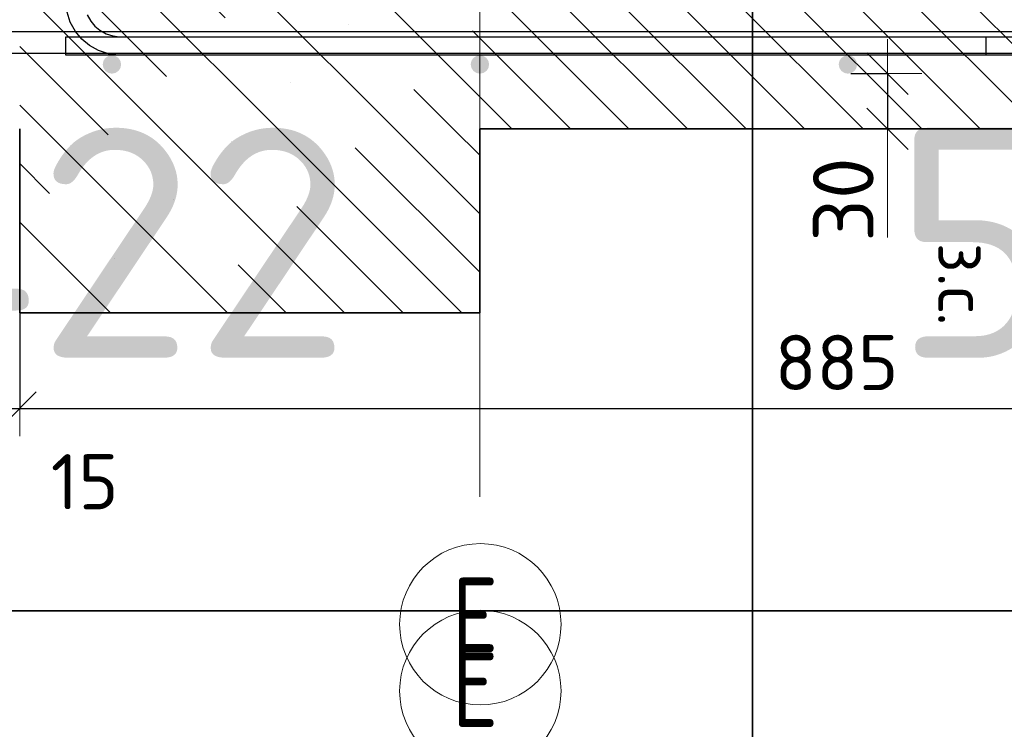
# Model space of a CAD drawing. Header units: metres. Extents: x -38 to 114, y -15 to 21.
# Tile 81 of 244: x 88.563 to 89.098, y -5.757 to -5.371. Entities that reach past the tile are written whole.
import ezdxf

# ---------------------------------------------------------------- set-up
doc = ezdxf.new("R2010")
doc.units = ezdxf.units.M
doc.header["$PDMODE"] = 65
doc.linetypes.add('______11', pattern=[0.5, 0.4, -0.05, 0, -0.05])
doc.linetypes.add('______5', pattern=[1.1, 0.8, -0.1, 0.1, -0.1])
for name, color, linetype, lineweight in [('XR$4$Арм. стержнями нижней зоны', 180, 'Continuous', 35), ('XR$4$Арм.стержн. Арматура края', 96, 'Continuous', 35), ('XR$4$Арм.стержн.горизонт. 2', 202, 'Continuous', 35), ('XR$4$Осевая линия (1)', 7, '______5', 13), ('XR$4$Размерная линия (1)', 7, 'Continuous', 13), ('XR$4$Размерная линия_ общее', 7, 'Continuous', 13), ('XR$6$Арм. стержнями нижней зоны', 180, 'Continuous', 35), ('XR$6$Арм.стержн. Арматура края', 96, 'Continuous', 35), ('XR$6$Арм.стержн.горизонт. 2', 202, 'Continuous', 35), ('XR$6$Осевая линия (1)', 7, '______5', 13), ('XR$6$Размерная линия (1)', 7, 'Continuous', 13), ('XR$6$Размерная линия_ общее', 7, 'Continuous', 13)]:
    doc.layers.add(name, color=color, linetype=linetype, lineweight=lineweight)
doc.styles.add('ISOCPEUR', font='txt')
doc.dimstyles.new('DIMSTYLE_11', dxfattribs={"dimtxt": 0.033, "dimasz": 0.0375, "dimexe": 0, "dimexo": 0, "dimgap": 0.0165, "dimtad": 2, "dimdec": 0, "dimlfac": 1000, "dimrnd": 1, "dimzin": 12, "dimdsep": 46, "dimtxsty": 'ISOCPEUR', "dimblk1": 'ALL_ML_STRICH', "dimblk2": 'ALL_ML_STRICH', "dimsah": 1, "dimcen": 0, "dimclrd": 7, "dimclre": 256, "dimclrt": 7, "dimadec": 0, "dimazin": 0, "dimtfac": 1, "dimtdec": 0, "dimtix": 1, "dimtmove": 2, "dimatfit": 3, "dimfxl": 0, "dimtvp": 1.2, "dimtzin": 0, "dimlwd": 0, "dimlwe": -3, "dimarcsym": 0})
doc.dimstyles.new('DIMSTYLE_24', dxfattribs={"dimtxt": 0.03, "dimasz": 0.03, "dimexe": 0, "dimexo": 0, "dimgap": 0.015, "dimtad": 2, "dimdec": 0, "dimlfac": 1000, "dimrnd": 5, "dimzin": 12, "dimdsep": 46, "dimtxsty": 'ISOCPEUR', "dimblk1": 'ALL_ML_STRICH', "dimblk2": 'ALL_ML_STRICH', "dimsah": 1, "dimcen": 0, "dimclrd": 7, "dimclre": 256, "dimclrt": 7, "dimadec": 0, "dimazin": 0, "dimtfac": 1, "dimtdec": 0, "dimtix": 1, "dimtmove": 2, "dimatfit": 3, "dimfxl": 0, "dimtzin": 0, "dimlwd": 0, "dimlwe": -3, "dimarcsym": 0})
doc.dimstyles.new('DIMSTYLE_32', dxfattribs={"dimtxt": 0.03, "dimasz": 0.03, "dimexe": 0, "dimexo": 0, "dimgap": 0.015, "dimtad": 0, "dimdec": 0, "dimlfac": 1000, "dimrnd": 5, "dimzin": 12, "dimdsep": 46, "dimtxsty": 'ISOCPEUR', "dimblk1": 'ALL_ML_STRICH', "dimblk2": 'ALL_ML_STRICH', "dimsah": 1, "dimcen": 0, "dimclrd": 7, "dimclre": 256, "dimclrt": 7, "dimadec": 0, "dimazin": 0, "dimtfac": 1, "dimtdec": 0, "dimtix": 1, "dimtmove": 2, "dimatfit": 3, "dimfxl": 0, "dimtvp": 1.2, "dimtzin": 0, "dimlwd": 0, "dimlwe": -3, "dimarcsym": 0})
pattern_1 = [(135, (0, 0), (-0.031819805, -0.031819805), [0.4, -0.05, 0, -0.05]), (135, (-0.01591, -0.01591), (-0.031819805, -0.031819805), [0.8, -0.1, 0.1, -0.1])]

# ---------------------------------------------------------------- blocks, each defined once
blk = doc.blocks.new('ALL_ML_STRICH')
at = {"color": 0, "linetype": 'ByBlock', "lineweight": -2}
for p, q in [((0, -0.5), (0, 0.5)), ((-0.3, -0.3), (0.3, 0.3)), ((-1, 0), (0.5, 0))]:
    blk.add_line(p, q, dxfattribs=at)
blk = doc.blocks.new('*D426')
at = {"layer": 'DEFPOINTS', "color": 7, "linetype": 'Continuous', "lineweight": 13, "transparency": 33554687}
for p in [(88.99471, -5.40081), (89.0347, -5.40081), (88.99471, -5.43081)]:
    blk.add_point(p, dxfattribs=at)
at = {"layer": 'XR$4$Размерная линия_ общее', "color": 253, "linetype": 'Continuous', "lineweight": -2, "true_color": 0xa0a0a0, "transparency": 33554687}
for p, q in [((89.01471, -5.40081), (89.0347, -5.40081)), ((89.01471, -5.43081), (89.0347, -5.43081))]:
    blk.add_line(p, q, dxfattribs=at)
at = {"layer": 'XR$4$Размерная линия_ общее', "color": 7, "linetype": 'Continuous', "lineweight": -2, "transparency": 33554687}
blk.add_line((89.0347, -5.40081), (89.0347, -5.43081), dxfattribs=at)
at = {"layer": 'XR$4$Размерная линия_ общее', "color": 7, "linetype": 'Continuous', "lineweight": 13, "transparency": 33554687, "xscale": 0.0375, "yscale": 0.0375, "zscale": 0.0375}
for p, rotation in [((89.0347, -5.40081), 90), ((89.0347, -5.43081), 270)]:
    blk.add_blockref('ALL_ML_STRICH', p, dxfattribs=dict(at, rotation=rotation))
at = {"layer": 'XR$4$Размерная линия_ общее', "color": 7, "linetype": 'Continuous', "lineweight": 13, "transparency": 33554687, "insert": (89.0107, -5.46923), "char_height": 0.033, "width": 0.066, "attachment_point": 5, "rotation": 90, "style": 'ISOCPEUR'}
blk.add_mtext('\\A1;{30}', dxfattribs=at)
at = {"layer": 'XR$4$Размерная линия_ общее', "color": 7, "linetype": 'Continuous', "lineweight": 13, "transparency": 33554687, "insert": (89.08924, -5.49272), "char_height": 0.027, "width": 0.00135, "attachment_point": 1, "rotation": 270, "line_spacing_factor": 0.60241, "style": 'ISOCPEUR'}
blk.add_mtext('з.с.', dxfattribs=at)
blk = doc.blocks.new('*D485')
at = {"layer": 'DEFPOINTS', "color": 7, "linetype": 'Continuous', "lineweight": 13, "transparency": 33554687}
for p in [(88.54808, -5.38381), (88.56308, -5.43081), (88.54808, -5.58282)]:
    blk.add_point(p, dxfattribs=at)
at = {"layer": 'XR$4$Размерная линия (1)', "color": 9, "linetype": 'Continuous', "lineweight": -2, "true_color": 0xc7c7c7, "transparency": 33554687}
for p, q in [((88.54808, -5.40381), (88.54808, -5.58282)), ((88.56308, -5.45081), (88.56308, -5.58282))]:
    blk.add_line(p, q, dxfattribs=at)
at = {"layer": 'XR$4$Размерная линия (1)', "color": 7, "linetype": 'Continuous', "lineweight": -2, "transparency": 33554687}
blk.add_line((88.54808, -5.58282), (88.56308, -5.58282), dxfattribs=at)
at = {"layer": 'XR$4$Размерная линия (1)', "color": 7, "linetype": 'Continuous', "lineweight": 13, "transparency": 33554687, "xscale": 0.03, "yscale": 0.03, "zscale": 0.03, "rotation": 180}
blk.add_blockref('ALL_ML_STRICH', (88.54808, -5.58282), dxfattribs=at)
at = {"layer": 'XR$4$Размерная линия (1)', "color": 7, "linetype": 'Continuous', "lineweight": 13, "transparency": 33554687, "xscale": 0.03, "yscale": 0.03, "zscale": 0.03}
blk.add_blockref('ALL_ML_STRICH', (88.56308, -5.58282), dxfattribs=at)
at = {"layer": 'XR$4$Размерная линия (1)', "color": 7, "linetype": 'Continuous', "lineweight": 13, "transparency": 33554687, "insert": (88.59839, -5.62262), "char_height": 0.03, "width": 0.06, "attachment_point": 5, "style": 'ISOCPEUR'}
blk.add_mtext('\\A1;{15}', dxfattribs=at)
blk = doc.blocks.new('*D486')
at = {"layer": 'DEFPOINTS', "color": 7, "linetype": 'Continuous', "lineweight": 13, "transparency": 33554687}
for p in [(89.44808, -5.37781), (88.56308, -5.43081), (88.56308, -5.58282)]:
    blk.add_point(p, dxfattribs=at)
at = {"layer": 'XR$4$Размерная линия (1)', "color": 9, "linetype": 'Continuous', "lineweight": -2, "true_color": 0xc7c7c7, "transparency": 33554687}
for p, q in [((89.44808, -5.39781), (89.44808, -5.58282)), ((88.56308, -5.45081), (88.56308, -5.58282))]:
    blk.add_line(p, q, dxfattribs=at)
at = {"layer": 'XR$4$Размерная линия (1)', "color": 7, "linetype": 'Continuous', "lineweight": -2, "transparency": 33554687}
blk.add_line((88.56308, -5.58282), (89.44808, -5.58282), dxfattribs=at)
at = {"layer": 'XR$4$Размерная линия (1)', "color": 7, "linetype": 'Continuous', "lineweight": 13, "transparency": 33554687, "xscale": 0.03, "yscale": 0.03, "zscale": 0.03, "rotation": 180}
blk.add_blockref('ALL_ML_STRICH', (88.56308, -5.58282), dxfattribs=at)
at = {"layer": 'XR$4$Размерная линия (1)', "color": 7, "linetype": 'Continuous', "lineweight": 13, "transparency": 33554687, "xscale": 0.03, "yscale": 0.03, "zscale": 0.03}
blk.add_blockref('ALL_ML_STRICH', (89.44808, -5.58282), dxfattribs=at)
at = {"layer": 'XR$4$Размерная линия (1)', "color": 7, "linetype": 'Continuous', "lineweight": 13, "transparency": 33554687, "insert": (89.00708, -5.55782), "char_height": 0.03, "width": 0.09, "attachment_point": 5, "style": 'ISOCPEUR'}
blk.add_mtext('\\A1;{885}', dxfattribs=at)
blk = doc.blocks.new('*D728')
at = {"layer": 'DEFPOINTS', "color": 7, "linetype": 'Continuous', "lineweight": 13, "transparency": 33554687}
for p in [(88.99471, -5.40081), (89.0347, -5.40081), (88.99471, -5.43081)]:
    blk.add_point(p, dxfattribs=at)
at = {"layer": 'XR$6$Размерная линия_ общее', "color": 253, "linetype": 'Continuous', "lineweight": -2, "true_color": 0xa0a0a0, "transparency": 33554687}
for p, q in [((89.01471, -5.40081), (89.0347, -5.40081)), ((89.01471, -5.43081), (89.0347, -5.43081))]:
    blk.add_line(p, q, dxfattribs=at)
at = {"layer": 'XR$6$Размерная линия_ общее', "color": 7, "linetype": 'Continuous', "lineweight": -2, "transparency": 33554687}
blk.add_line((89.0347, -5.40081), (89.0347, -5.43081), dxfattribs=at)
at = {"layer": 'XR$6$Размерная линия_ общее', "color": 7, "linetype": 'Continuous', "lineweight": 13, "transparency": 33554687, "xscale": 0.0375, "yscale": 0.0375, "zscale": 0.0375}
for p, rotation in [((89.0347, -5.40081), 90), ((89.0347, -5.43081), 270)]:
    blk.add_blockref('ALL_ML_STRICH', p, dxfattribs=dict(at, rotation=rotation))
at = {"layer": 'XR$6$Размерная линия_ общее', "color": 7, "linetype": 'Continuous', "lineweight": 13, "transparency": 33554687, "insert": (89.0107, -5.46923), "char_height": 0.033, "width": 0.066, "attachment_point": 5, "rotation": 90, "style": 'ISOCPEUR'}
blk.add_mtext('\\A1;{30}', dxfattribs=at)
at = {"layer": 'XR$6$Размерная линия_ общее', "color": 7, "linetype": 'Continuous', "lineweight": 13, "transparency": 33554687, "insert": (89.08924, -5.49272), "char_height": 0.027, "width": 0.00135, "attachment_point": 1, "rotation": 270, "line_spacing_factor": 0.60241, "style": 'ISOCPEUR'}
blk.add_mtext('з.с.', dxfattribs=at)
blk = doc.blocks.new('*D741')
at = {"layer": 'DEFPOINTS', "color": 7, "linetype": 'Continuous', "lineweight": 13, "transparency": 33554687}
for p in [(88.54808, -5.38381), (88.56308, -5.43081), (88.54808, -5.58282)]:
    blk.add_point(p, dxfattribs=at)
at = {"layer": 'XR$6$Размерная линия (1)', "color": 9, "linetype": 'Continuous', "lineweight": -2, "true_color": 0xc7c7c7, "transparency": 33554687}
for p, q in [((88.54808, -5.40381), (88.54808, -5.58282)), ((88.56308, -5.45081), (88.56308, -5.58282))]:
    blk.add_line(p, q, dxfattribs=at)
at = {"layer": 'XR$6$Размерная линия (1)', "color": 7, "linetype": 'Continuous', "lineweight": -2, "transparency": 33554687}
blk.add_line((88.54808, -5.58282), (88.56308, -5.58282), dxfattribs=at)
at = {"layer": 'XR$6$Размерная линия (1)', "color": 7, "linetype": 'Continuous', "lineweight": 13, "transparency": 33554687, "xscale": 0.03, "yscale": 0.03, "zscale": 0.03, "rotation": 180}
blk.add_blockref('ALL_ML_STRICH', (88.54808, -5.58282), dxfattribs=at)
at = {"layer": 'XR$6$Размерная линия (1)', "color": 7, "linetype": 'Continuous', "lineweight": 13, "transparency": 33554687, "xscale": 0.03, "yscale": 0.03, "zscale": 0.03}
blk.add_blockref('ALL_ML_STRICH', (88.56308, -5.58282), dxfattribs=at)
at = {"layer": 'XR$6$Размерная линия (1)', "color": 7, "linetype": 'Continuous', "lineweight": 13, "transparency": 33554687, "insert": (88.59839, -5.62262), "char_height": 0.03, "width": 0.06, "attachment_point": 5, "style": 'ISOCPEUR'}
blk.add_mtext('\\A1;{15}', dxfattribs=at)
blk = doc.blocks.new('*D742')
at = {"layer": 'DEFPOINTS', "color": 7, "linetype": 'Continuous', "lineweight": 13, "transparency": 33554687}
for p in [(89.44808, -5.37781), (88.56308, -5.43081), (88.56308, -5.58282)]:
    blk.add_point(p, dxfattribs=at)
at = {"layer": 'XR$6$Размерная линия (1)', "color": 9, "linetype": 'Continuous', "lineweight": -2, "true_color": 0xc7c7c7, "transparency": 33554687}
for p, q in [((89.44808, -5.39781), (89.44808, -5.58282)), ((88.56308, -5.45081), (88.56308, -5.58282))]:
    blk.add_line(p, q, dxfattribs=at)
at = {"layer": 'XR$6$Размерная линия (1)', "color": 7, "linetype": 'Continuous', "lineweight": -2, "transparency": 33554687}
blk.add_line((88.56308, -5.58282), (89.44808, -5.58282), dxfattribs=at)
at = {"layer": 'XR$6$Размерная линия (1)', "color": 7, "linetype": 'Continuous', "lineweight": 13, "transparency": 33554687, "xscale": 0.03, "yscale": 0.03, "zscale": 0.03, "rotation": 180}
blk.add_blockref('ALL_ML_STRICH', (88.56308, -5.58282), dxfattribs=at)
at = {"layer": 'XR$6$Размерная линия (1)', "color": 7, "linetype": 'Continuous', "lineweight": 13, "transparency": 33554687, "xscale": 0.03, "yscale": 0.03, "zscale": 0.03}
blk.add_blockref('ALL_ML_STRICH', (89.44808, -5.58282), dxfattribs=at)
at = {"layer": 'XR$6$Размерная линия (1)', "color": 7, "linetype": 'Continuous', "lineweight": 13, "transparency": 33554687, "insert": (89.00708, -5.55782), "char_height": 0.03, "width": 0.09, "attachment_point": 5, "style": 'ISOCPEUR'}
blk.add_mtext('\\A1;{885}', dxfattribs=at)

msp = doc.modelspace()

# ---------------------------------------------------------------- hatches: boundary and pattern name
at = {"linetype": 'Continuous', "lineweight": 13, "transparency": 33554687}
h = msp.add_hatch(dxfattribs=at)
h.set_pattern_fill('__________540', scale=0.015, style=0, pattern_type=2)
h.set_pattern_definition(pattern_1)
h.paths.add_polyline_path([(88.56308, -5.23081), (88.56308, -5.43081), (89.68134, -5.43081), (89.68134, -5.23081)], flags=0)
h = msp.add_hatch(dxfattribs=at)
h.set_pattern_fill('__________540', scale=0.015, style=0, pattern_type=2)
h.set_pattern_definition(pattern_1)
h.paths.add_polyline_path([(88.56308, -5.23081), (88.56308, -5.43081), (89.68134, -5.43081), (89.68134, -5.23081)], flags=0)
at = {"linetype": 'Continuous', "lineweight": 25, "transparency": 33554687}
h = msp.add_hatch(dxfattribs=at)
h.set_pattern_fill('__________540', scale=0.015, style=0, pattern_type=2)
h.set_pattern_definition(pattern_1)
h.paths.add_polyline_path([(88.81308, -5.43081), (88.56308, -5.43081), (88.56308, -5.53081), (88.81308, -5.53081)], flags=0)
h = msp.add_hatch(dxfattribs=at)
h.set_pattern_fill('__________540', scale=0.015, style=0, pattern_type=2)
h.set_pattern_definition(pattern_1)
h.paths.add_polyline_path([(88.81308, -5.43081), (88.56308, -5.43081), (88.56308, -5.53081), (88.81308, -5.53081)], flags=0)
at = {"layer": 'XR$4$Арм. стержнями нижней зоны', "linetype": 'Continuous', "lineweight": 50, "transparency": 33554687}
for points in [[(88.6182, -5.39581), (88.61782, -5.3939), (88.61674, -5.39227), (88.61512, -5.39119), (88.6132, -5.39081), (88.61129, -5.39119), (88.60967, -5.39227), (88.60858, -5.3939), (88.6082, -5.39581), (88.60858, -5.39772), (88.60967, -5.39935), (88.61129, -5.40043), (88.6132, -5.40081), (88.61512, -5.40043), (88.61674, -5.39935), (88.61782, -5.39772)], [(88.8182, -5.39581), (88.81782, -5.3939), (88.81674, -5.39227), (88.81512, -5.39119), (88.8132, -5.39081), (88.81129, -5.39119), (88.80967, -5.39227), (88.80858, -5.3939), (88.8082, -5.39581), (88.80858, -5.39772), (88.80967, -5.39935), (88.81129, -5.40043), (88.8132, -5.40081), (88.81512, -5.40043), (88.81674, -5.39935), (88.81782, -5.39772)], [(89.0182, -5.39581), (89.01782, -5.3939), (89.01674, -5.39227), (89.01512, -5.39119), (89.0132, -5.39081), (89.01129, -5.39119), (89.00967, -5.39227), (89.00858, -5.3939), (89.0082, -5.39581), (89.00858, -5.39772), (89.00967, -5.39935), (89.01129, -5.40043), (89.0132, -5.40081), (89.01512, -5.40043), (89.01674, -5.39935), (89.01782, -5.39772)]]:
    msp.add_hatch(color=4, dxfattribs=at).paths.add_polyline_path(points)
at = {"layer": 'XR$6$Арм. стержнями нижней зоны', "linetype": 'Continuous', "lineweight": 50, "transparency": 33554687}
for points in [[(88.6182, -5.39581), (88.61782, -5.3939), (88.61674, -5.39227), (88.61512, -5.39119), (88.6132, -5.39081), (88.61129, -5.39119), (88.60967, -5.39227), (88.60858, -5.3939), (88.6082, -5.39581), (88.60858, -5.39772), (88.60967, -5.39935), (88.61129, -5.40043), (88.6132, -5.40081), (88.61512, -5.40043), (88.61674, -5.39935), (88.61782, -5.39772)], [(88.8182, -5.39581), (88.81782, -5.3939), (88.81674, -5.39227), (88.81512, -5.39119), (88.8132, -5.39081), (88.81129, -5.39119), (88.80967, -5.39227), (88.80858, -5.3939), (88.8082, -5.39581), (88.80858, -5.39772), (88.80967, -5.39935), (88.81129, -5.40043), (88.8132, -5.40081), (88.81512, -5.40043), (88.81674, -5.39935), (88.81782, -5.39772)], [(89.0182, -5.39581), (89.01782, -5.3939), (89.01674, -5.39227), (89.01512, -5.39119), (89.0132, -5.39081), (89.01129, -5.39119), (89.00967, -5.39227), (89.00858, -5.3939), (89.0082, -5.39581), (89.00858, -5.39772), (89.00967, -5.39935), (89.01129, -5.40043), (89.0132, -5.40081), (89.01512, -5.40043), (89.01674, -5.39935), (89.01782, -5.39772)]]:
    msp.add_hatch(color=4, dxfattribs=at).paths.add_polyline_path(points)

# ---------------------------------------------------------------- linework, layer by layer
at = {"color": 7, "linetype": 'Continuous', "lineweight": 35, "transparency": 33554687}
for p, q in [((88.96143, -5.29271), (88.96143, -5.69271)), ((88.56308, -5.43081), (88.56308, -5.53081)), ((88.56308, -5.43081), (88.56308, -5.53081)), ((88.81308, -5.43081), (89.68134, -5.43081)), ((88.81308, -5.53081), (88.81308, -5.43081)), ((88.81308, -5.43081), (89.68134, -5.43081)), ((88.81308, -5.53081), (88.81308, -5.43081)), ((88.56308, -5.53081), (88.81308, -5.53081)), ((88.56308, -5.53081), (88.81308, -5.53081)), ((80.71143, -5.69271), (89.96143, -5.69271)), ((89.96143, -5.69271), (80.71143, -5.69271)), ((88.96143, -5.69271), (88.96143, -6.09271))]:
    msp.add_line(p, q, dxfattribs=at)
at = {"color": 7, "linetype": 'Continuous', "lineweight": 13, "transparency": 33554687}
for p, q in [((89.0347, -5.43081), (89.0347, -5.48981)), ((89.0347, -5.43081), (89.0347, -5.48981)), ((89.96143, -5.69271), (80.71143, -5.69271))]:
    msp.add_line(p, q, dxfattribs=at)
at = {"layer": 'XR$4$Арм. стержнями нижней зоны', "color": 4, "linetype": 'Continuous', "lineweight": 25, "transparency": 33554687}
msp.add_lwpolyline([(88.58808, -5.38081), (89.68634, -5.38081), (89.68634, -5.39081), (88.58808, -5.39081), (88.58808, -5.38081)], dxfattribs=at)
msp.add_lwpolyline([(88.58808, -5.38081), (89.68634, -5.38081), (89.68634, -5.39081), (88.58808, -5.39081), (88.58808, -5.38081)], dxfattribs=at)
at = {"layer": 'XR$4$Арм.стержн. Арматура края', "color": 4, "linetype": 'Continuous', "lineweight": 25, "transparency": 33554687}
for points in [[(89.08808, -5.39081), (88.61665, -5.39081), (88.61143, -5.39008), (88.60599, -5.38829), (88.60098, -5.38549), (88.59685, -5.38204), (88.59341, -5.37791), (88.5906, -5.3729), (88.58881, -5.36746)], [(89.08808, -5.39081), (88.61665, -5.39081), (88.61143, -5.39008), (88.60599, -5.38829), (88.60098, -5.38549), (88.59685, -5.38204), (88.59341, -5.37791), (88.5906, -5.3729), (88.58881, -5.36746)], [(88.5998, -5.36885), (88.60168, -5.37221), (88.60395, -5.37494), (88.60668, -5.37721), (88.61004, -5.37909), (88.6137, -5.3803), (88.61734, -5.38081), (89.08808, -5.38081), (89.08808, -5.39081)], [(88.5998, -5.36885), (88.60168, -5.37221), (88.60395, -5.37494), (88.60668, -5.37721), (88.61004, -5.37909), (88.6137, -5.3803), (88.61734, -5.38081), (89.08808, -5.38081), (89.08808, -5.39081)]]:
    msp.add_lwpolyline(points, dxfattribs=at)
at = {"layer": 'XR$4$Арм.стержн.горизонт. 2', "color": 34, "linetype": 'Continuous', "lineweight": 25, "transparency": 33554687}
msp.add_lwpolyline([(87.49808, -5.37781), (89.44808, -5.37781), (89.44808, -5.38981), (87.49808, -5.38981), (87.49808, -5.37781)], dxfattribs=at)
msp.add_lwpolyline([(87.49808, -5.37781), (89.44808, -5.37781), (89.44808, -5.38981), (87.49808, -5.38981), (87.49808, -5.37781)], dxfattribs=at)
at = {"layer": 'XR$4$Осевая линия (1)', "color": 253, "linetype": '______11', "lineweight": 13, "true_color": 0xa0a0a0, "transparency": 33554687}
msp.add_line((88.81308, -5.19315), (88.81308, -5.69021), dxfattribs=at)
at = {"layer": 'XR$4$Осевая линия (1)', "color": 7, "linetype": 'Continuous', "lineweight": 13, "transparency": 33554687}
msp.add_circle((88.81345, -5.73636), 0.04386, dxfattribs=at)
at = {"layer": 'XR$6$Арм. стержнями нижней зоны', "color": 4, "linetype": 'Continuous', "lineweight": 25, "transparency": 33554687}
msp.add_lwpolyline([(88.58808, -5.38081), (89.68634, -5.38081), (89.68634, -5.39081), (88.58808, -5.39081), (88.58808, -5.38081)], dxfattribs=at)
msp.add_lwpolyline([(88.58808, -5.38081), (89.68634, -5.38081), (89.68634, -5.39081), (88.58808, -5.39081), (88.58808, -5.38081)], dxfattribs=at)
at = {"layer": 'XR$6$Арм.стержн. Арматура края', "color": 4, "linetype": 'Continuous', "lineweight": 25, "transparency": 33554687}
for points in [[(89.08808, -5.39081), (88.61665, -5.39081), (88.61143, -5.39008), (88.60599, -5.38829), (88.60098, -5.38549), (88.59685, -5.38204), (88.59341, -5.37791), (88.5906, -5.3729), (88.58881, -5.36746)], [(89.08808, -5.39081), (88.61665, -5.39081), (88.61143, -5.39008), (88.60599, -5.38829), (88.60098, -5.38549), (88.59685, -5.38204), (88.59341, -5.37791), (88.5906, -5.3729), (88.58881, -5.36746)], [(88.5998, -5.36885), (88.60168, -5.37221), (88.60395, -5.37494), (88.60668, -5.37721), (88.61004, -5.37909), (88.6137, -5.3803), (88.61734, -5.38081), (89.08808, -5.38081), (89.08808, -5.39081)], [(88.5998, -5.36885), (88.60168, -5.37221), (88.60395, -5.37494), (88.60668, -5.37721), (88.61004, -5.37909), (88.6137, -5.3803), (88.61734, -5.38081), (89.08808, -5.38081), (89.08808, -5.39081)]]:
    msp.add_lwpolyline(points, dxfattribs=at)
at = {"layer": 'XR$6$Арм.стержн.горизонт. 2', "color": 34, "linetype": 'Continuous', "lineweight": 25, "transparency": 33554687}
msp.add_lwpolyline([(87.49808, -5.37781), (89.44808, -5.37781), (89.44808, -5.38981), (87.49808, -5.38981), (87.49808, -5.37781)], dxfattribs=at)
msp.add_lwpolyline([(87.49808, -5.37781), (89.44808, -5.37781), (89.44808, -5.38981), (87.49808, -5.38981), (87.49808, -5.37781)], dxfattribs=at)
at = {"layer": 'XR$6$Осевая линия (1)', "color": 253, "linetype": '______11', "lineweight": 13, "true_color": 0xa0a0a0, "transparency": 33554687}
msp.add_line((88.81308, -5.23081), (88.81308, -5.65396), dxfattribs=at)
at = {"layer": 'XR$6$Осевая линия (1)', "color": 7, "linetype": 'Continuous', "lineweight": 13, "transparency": 33554687}
msp.add_circle((88.81345, -5.70011), 0.04386, dxfattribs=at)

# ---------------------------------------------------------------- texts
at = {"color": 7, "linetype": 'Continuous', "lineweight": 35, "transparency": 33554687, "char_height": 0.0625, "style": 'ISOCPEUR'}
for s, insert, width, attachment_point in [('\\A1;{\\fISOCPEUR|i0|b0;\\H0.125000;\\W1.000000;\\C7;9.422}\\P', (88.54643, -5.49271), 0.4588235, 5), ('\\A1;{\\fISOCPEUR|i0|b0;\\H0.125000;\\W1.000000;\\C7;56.53 кг}\\P', (89.03768, -5.49271), 0.6976415, 4)]:
    msp.add_mtext(s, dxfattribs=dict(at, insert=insert, width=width, attachment_point=attachment_point))
at = {"layer": 'XR$4$Осевая линия (1)', "color": 7, "linetype": 'Continuous', "lineweight": 13, "transparency": 33554687, "insert": (88.7977, -5.75593), "char_height": 0.045, "width": 0.048961, "attachment_point": 7, "style": 'ISOCPEUR'}
msp.add_mtext('\\W0.78;Е', dxfattribs=at)
at = {"layer": 'XR$6$Осевая линия (1)', "color": 7, "linetype": 'Continuous', "lineweight": 13, "transparency": 33554687, "insert": (88.7977, -5.71969), "char_height": 0.045, "width": 0.048961, "attachment_point": 7, "style": 'ISOCPEUR'}
msp.add_mtext('\\W0.78;Е', dxfattribs=at)

# ---------------------------------------------------------------- dimensions: what is measured, and where the dimension line sits
at = {"layer": 'XR$4$Размерная линия (1)', "color": 7, "linetype": 'Continuous', "lineweight": 13, "transparency": 33554687}
for base, p1, p2, dimstyle, picture, middle in [((89.44808, -5.58282), (88.56308, -5.45081), (89.44808, -5.39781), 'DIMSTYLE_24', '*D486', (89.00708, -5.55782)), ((88.56308, -5.58282), (88.54808, -5.40381), (88.56308, -5.45081), 'DIMSTYLE_32', '*D485', (88.59839, -5.62262))]:
    dim = msp.add_linear_dim(base=base, p1=p1, p2=p2, dimstyle=dimstyle, override={"dimpost": '<>', "dimclrd": 7, "dimclre": 9, "dimclrt": 7, "dimlwd": 0, "dimlwe": 65533}, dxfattribs=at)
    dim.commit()
    dim.dimension.update_dxf_attribs({"geometry": picture, "text_midpoint": middle, "dimtype": 160})
at = {"layer": 'XR$4$Размерная линия_ общее', "color": 7, "linetype": 'Continuous', "lineweight": 13, "transparency": 33554687}
dim = msp.add_linear_dim(base=(89.0347, -5.43081), p1=(89.01471, -5.40081), p2=(89.01471, -5.43081), angle=270, text='<>\\Xз.с.', dimstyle='DIMSTYLE_11', override={"dimpost": '<>', "dimclrd": 7, "dimclre": 253, "dimclrt": 7, "dimlwd": 0, "dimlwe": 65533}, dxfattribs=at)
dim.commit()
dim.dimension.update_dxf_attribs({"geometry": '*D426', "text_midpoint": (89.0107, -5.46923), "dimtype": 160})
at = {"layer": 'XR$6$Размерная линия (1)', "color": 7, "linetype": 'Continuous', "lineweight": 13, "transparency": 33554687}
for base, p1, p2, dimstyle, picture, middle in [((89.44808, -5.58282), (88.56308, -5.45081), (89.44808, -5.39781), 'DIMSTYLE_24', '*D742', (89.00708, -5.55782)), ((88.56308, -5.58282), (88.54808, -5.40381), (88.56308, -5.45081), 'DIMSTYLE_32', '*D741', (88.59839, -5.62262))]:
    dim = msp.add_linear_dim(base=base, p1=p1, p2=p2, dimstyle=dimstyle, override={"dimpost": '<>', "dimclrd": 7, "dimclre": 9, "dimclrt": 7, "dimlwd": 0, "dimlwe": 65533}, dxfattribs=at)
    dim.commit()
    dim.dimension.update_dxf_attribs({"geometry": picture, "text_midpoint": middle, "dimtype": 160})
at = {"layer": 'XR$6$Размерная линия_ общее', "color": 7, "linetype": 'Continuous', "lineweight": 13, "transparency": 33554687}
dim = msp.add_linear_dim(base=(89.0347, -5.43081), p1=(89.01471, -5.40081), p2=(89.01471, -5.43081), angle=270, text='<>\\Xз.с.', dimstyle='DIMSTYLE_11', override={"dimpost": '<>', "dimclrd": 7, "dimclre": 253, "dimclrt": 7, "dimlwd": 0, "dimlwe": 65533}, dxfattribs=at)
dim.commit()
dim.dimension.update_dxf_attribs({"geometry": '*D728', "text_midpoint": (89.0107, -5.46923), "dimtype": 160})

doc.saveas('drawing.dxf')
